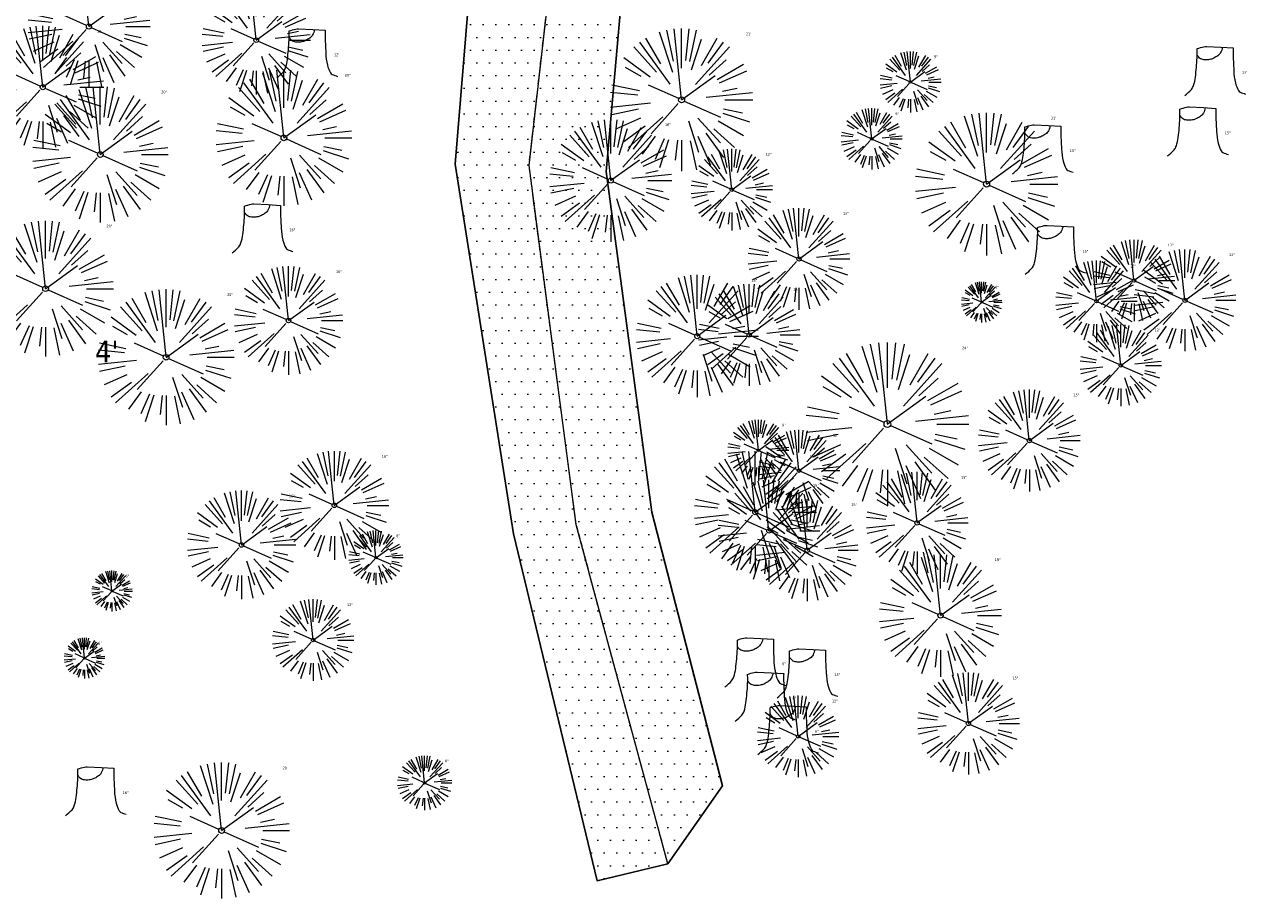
# Model space of a CAD drawing. Header units: feet. Extents: x 1134296 to 1140710, y 647902 to 651315.
# Tile 2 of 256: x 1134569 to 1134749, y 647922 to 648051. Entities that reach past the tile are written whole.
import ezdxf

# ---------------------------------------------------------------- set-up
doc = ezdxf.new("R2010")
doc.units = ezdxf.units.FT
doc.header["$MEASUREMENT"] = 0
doc.linetypes.add('CENTER2', pattern=[1.125, 0.75, -0.125, 0.125, -0.125])
doc.layers.add('G-XREF', color=7, linetype='Continuous')
doc.layers.add('V-PVMT-ASPH', color=111, linetype='Continuous')
doc.layers.add('V-PVMT-CNTR', color=8, linetype='Continuous', lineweight=5, plot=False)
for name, color, linetype, lineweight in [('V-PVMT-HTCH-ASPH', 8, 'Continuous', 13), ('V-SITE-ROCK', 8, 'Continuous', 18), ('V-SITE-VEGE', 8, 'Continuous', 18), ('V-SITE-VEGE-TEXT', 8, 'Continuous', 18)]:
    doc.layers.add(name, color=color, linetype=linetype, lineweight=lineweight)
doc.styles.add('SEI Annotative', font='tahoma.ttf', dxfattribs={"height": 0.1})
doc.styles.add('SEI-Dim & Leader', font='tahoma.ttf')

# ---------------------------------------------------------------- blocks, each defined once
blk = doc.blocks.new('V-SITE-VEGE-Coniferious Tree 2')
at = {"color": 0, "linetype": 'ByBlock'}
for p, q in [((-0.0626, 0.1926), (-0.1545, 0.4755)), ((-0.0575, 0.2704), (-0.104, 0.4891)), ((-0.0003, 0.0026), (-0.0523, 0.4973)), ((0, 0.2219), (0, 0.5)), ((0.0289, 0.2753), (0.0522, 0.4973)), ((0.0572, 0.2693), (0.1039, 0.4891)), ((-0.0791, 0.1089), (-0.2939, 0.4045)), ((-0.146, 0.2528), (-0.25, 0.433)), ((0.0685, 0.211), (0.1382, 0.4256)), ((0.1391, 0.2411), (0.25, 0.433)), ((0.1869, 0.2573), (0.2939, 0.4045)), ((-0.1757, 0.1951), (-0.3346, 0.3716)), ((0.0978, 0.1086), (0.3345, 0.3716)), ((-0.2201, 0.1599), (-0.4046, 0.2939)), ((-0.2844, 0.1642), (-0.3931, 0.227)), ((0.192, 0.1729), (0.3116, 0.2806)), ((0.2488, 0.1436), (0.433, 0.25)), ((-0.0009, -0.0007), (0.235, 0.1707)), ((0.2659, 0.1184), (0.4568, 0.2034)), ((-0.2961, 0.0629), (-0.4891, 0.1039)), ((-0.0199, 0.0089), (-0.2319, 0.1032)), ((0.2873, 0.0611), (0.3885, 0.0826)), ((-0.306, 0.0322), (-0.4973, 0.0523)), ((0.1731, 0.0182), (0.4972, 0.0523)), ((0.3025, 0), (0.5, 0)), ((-0.2183, -0.0229), (-0.4973, -0.0523)), ((-0.3022, -0.0642), (-0.4891, -0.1039)), ((-0.023, -0.0255), (-0.2138, -0.2374)), ((0.0185, -0.0083), (0.272, -0.1211)), ((0.2936, -0.0624), (0.4274, -0.0908)), ((-0.2881, -0.1283), (-0.4568, -0.2034)), ((-0.132, -0.1189), (-0.3716, -0.3346)), ((0.0478, -0.1473), (0.1192, -0.3671)), ((0.1144, -0.1271), (0.2718, -0.3019)), ((0.2555, -0.1475), (0.433, -0.25)), ((0.2891, -0.094), (0.4755, -0.1545)), ((-0.2545, -0.1849), (-0.4046, -0.2939)), ((0.2254, -0.2029), (0.3716, -0.3346)), ((-0.1843, -0.2536), (-0.2767, -0.3808)), ((-0.1214, -0.2725), (-0.1856, -0.4168)), ((-0.091, -0.2799), (-0.1545, -0.4755)), ((-0.0297, -0.2818), (-0.0443, -0.4216)), ((0, -0.2818), (0, -0.5)), ((0.061, -0.2873), (0.1039, -0.4891)), ((0.1131, -0.2541), (0.2033, -0.4568)), ((0.1689, -0.2325), (0.2939, -0.4045))]:
    blk.add_line(p, q, dxfattribs=at)
blk.add_circle((0, 0), 0.0208)
blk = doc.blocks.new('V-SITE-VEGE-Stump')
for points in [[(-0.1229, -0.0143, 0.052613), (-0.0986, 0.0077, 0.106195), (-0.0905, 0.0219, 0.044862), (-0.0837, 0.0527, 0.020074), (-0.0776, 0.1229, 0.011675), (-0.0773, 0.1364, 0.007866), (-0.0776, 0.1565)], [(-0.0776, 0.1565, -0.027668), (-0.0534, 0.1634, -0.067978), (-0.0432, 0.1643), (0.0086, 0.1616), (0.054, 0.1591)], [(0.0151, 0.1613, -0.082864), (0.0081, 0.142, -0.111324), (-0.0021, 0.1306, -0.039313), (-0.0159, 0.1223, -0.049197), (-0.028, 0.1177, -0.066002), (-0.0447, 0.1155, -0.070187), (-0.0604, 0.1177, -0.114859), (-0.0685, 0.1223, -0.075938), (-0.0773, 0.1332)], [(0.054, 0.1591, 0.004334), (0.0538, 0.1369, 0.008344), (0.054, 0.1254), (0.0561, 0.0762, 0.046252), (0.0624, 0.0317, 0.069625), (0.0733, 0.0038, 0.149725), (0.0794, -0.002, 0.058523), (0.0992, -0.0091)]]:
    blk.add_lwpolyline(points, format="xyb")
blk = doc.blocks.new('C_XBASE-PACTOLA_02403811')
at = {"layer": 'V-PVMT-HTCH-ASPH', "transparency": 33554483}
h = blk.add_hatch(dxfattribs=at)
h.set_pattern_fill('DOTS', color=256, scale=30)
h.paths.add_polyline_path([(1134641.99, 648097.17), (1134663.75, 648091.34), (1134658.32, 648070.65), (1134654.64, 648028.99), (1134661.36, 647978.88), (1134671.77, 647938.63), (1134663.72, 647927.17), (1134653.31, 647924.66), (1134641, 647975.69), (1134632.45, 648030.07), (1134636.03, 648073.52)])
at = {"layer": 'V-PVMT-ASPH', "flags": 128}
for points in [[(1134653.31, 647924.66), (1134641, 647975.69), (1134632.45, 648030.07), (1134636.03, 648073.52), (1134641.99, 648097.17)], [(1134653.31, 647924.66), (1134641, 647975.69), (1134632.45, 648030.07), (1134636.03, 648073.52), (1134641.99, 648097.17)], [(1134671.77, 647938.63), (1134661.36, 647978.88), (1134654.64, 648028.99), (1134658.32, 648070.65), (1134663.75, 648091.34)]]:
    blk.add_lwpolyline(points, dxfattribs=at)
blk.add_lwpolyline([(1134641.99, 648097.17), (1134663.75, 648091.34), (1134658.32, 648070.65), (1134654.64, 648028.99), (1134661.36, 647978.88), (1134671.77, 647938.63), (1134663.72, 647927.17), (1134653.31, 647924.66), (1134641, 647975.69), (1134632.45, 648030.07), (1134636.03, 648073.52)], close=True, dxfattribs=at)
at = {"layer": 'V-PVMT-CNTR', "lineweight": 5, "flags": 128}
blk.add_lwpolyline([(1134663.72, 647927.17), (1134650.25, 647977.04), (1134643.31, 648029.9), (1134648.12, 648072.06), (1134653.34, 648094.13)], dxfattribs=at)
at = {"layer": 'V-PVMT-CNTR', "linetype": 'CENTER2', "lineweight": 5, "flags": 128}
blk.add_lwpolyline([(1134663.72, 647927.17), (1134650.25, 647977.04), (1134643.31, 648029.9), (1134648.12, 648072.06), (1134653.34, 648094.13)], dxfattribs=at)
at = {"layer": 'V-SITE-VEGE'}
for name, p, xscale, yscale, zscale in [('V-SITE-VEGE-Coniferious Tree 2', (1134578.55, 648050.34), 17.99978256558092, 17.99978256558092, 17.99978256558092), ('V-SITE-VEGE-Coniferious Tree 2', (1134571.75, 648041.42), 17.99978256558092, 17.99978256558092, 17.99978256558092), ('V-SITE-VEGE-Stump', (1134611.13, 648043.38), 40.31522404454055, 40.31522404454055, 40.31522404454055), ('V-SITE-VEGE-Coniferious Tree 2', (1134665.76, 648039.55), 20.99974632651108, 20.99974632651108, 20.99974632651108), ('V-SITE-VEGE-Coniferious Tree 2', (1134699.43, 648042.18), 8.999891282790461, 8.999891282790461, 8.999891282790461), ('V-SITE-VEGE-Stump', (1134744.74, 648040.78), 40.31522404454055, 40.31522404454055, 40.31522404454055), ('V-SITE-VEGE-Coniferious Tree 2', (1134607.23, 648033.96), 19.99975840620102, 19.99975840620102, 19.99975840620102), ('V-SITE-VEGE-Coniferious Tree 2', (1134580.22, 648031.51), 19.99975840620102, 19.99975840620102, 19.99975840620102), ('V-SITE-VEGE-Coniferious Tree 2', (1134693.73, 648033.81), 8.999891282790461, 8.999891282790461, 8.999891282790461), ('V-SITE-VEGE-Coniferious Tree 2', (1134710.64, 648027.16), 20.99974632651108, 20.99974632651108, 20.99974632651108), ('V-SITE-VEGE-Stump', (1134742.21, 648031.89), 40.31522404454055, 40.31522404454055, 40.31522404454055), ('V-SITE-VEGE-Coniferious Tree 2', (1134655.33, 648027.68), 17.99978256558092, 17.99978256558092, 17.99978256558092), ('V-SITE-VEGE-Stump', (1134719.4, 648029.26), 40.31522404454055, 40.31522404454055, 40.31522404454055), ('V-SITE-VEGE-Stump', (1134604.57, 648017.62), 40.31522404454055, 40.31522404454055, 40.31522404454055), ('V-SITE-VEGE-Coniferious Tree 2', (1134683.03, 648016.14), 14.99981880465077, 14.99981880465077, 14.99981880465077), ('V-SITE-VEGE-Coniferious Tree 2', (1134572.16, 648011.77), 19.99975840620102, 19.99975840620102, 19.99975840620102), ('V-SITE-VEGE-Stump', (1134721.27, 648014.46), 40.31522404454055, 40.31522404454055, 40.31522404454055), ('V-SITE-VEGE-Coniferious Tree 2', (1134739.83, 648010.06), 14.99981880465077, 14.99981880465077, 14.99981880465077), ('V-SITE-VEGE-Coniferious Tree 2', (1134668.06, 648004.79), 17.99978256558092, 17.99978256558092, 17.99978256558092), ('V-SITE-VEGE-Coniferious Tree 2', (1134589.91, 648001.68), 19.99975840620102, 19.99975840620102, 19.99975840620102), ('V-SITE-VEGE-Coniferious Tree 2', (1134675.71, 648004.96), 14.99981880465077, 14.99981880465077, 14.99981880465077), ('V-SITE-VEGE-Coniferious Tree 2', (1134716.93, 647989.42), 14.99981880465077, 14.99981880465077, 14.99981880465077), ('V-SITE-VEGE-Coniferious Tree 2', (1134677.06, 647987.99), 8.999891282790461, 8.999891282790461, 8.999891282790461), ('V-SITE-VEGE-Coniferious Tree 2', (1134676.6, 647978.89), 17.99978256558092, 17.99978256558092, 17.99978256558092), ('V-SITE-VEGE-Coniferious Tree 2', (1134700.41, 647977.31), 14.99981880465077, 14.99981880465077, 14.99981880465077), ('V-SITE-VEGE-Coniferious Tree 2', (1134678.6, 647976.13), 14.99981880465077, 14.99981880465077, 14.99981880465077), ('V-SITE-VEGE-Coniferious Tree 2', (1134684.25, 647973.29), 14.99981880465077, 14.99981880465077, 14.99981880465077), ('V-SITE-VEGE-Coniferious Tree 2', (1134703.85, 647963.68), 17.99978256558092, 17.99978256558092, 17.99978256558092), ('V-SITE-VEGE-Stump', (1134677.09, 647953.77), 40.31522404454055, 40.31522404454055, 40.31522404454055), ('V-SITE-VEGE-Stump', (1134684.77, 647952.17), 40.31522404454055, 40.31522404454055, 40.31522404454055), ('V-SITE-VEGE-Stump', (1134678.6, 647948.72), 40.31522404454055, 40.31522404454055, 40.31522404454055), ('V-SITE-VEGE-Coniferious Tree 2', (1134707.96, 647947.8), 14.99981880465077, 14.99981880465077, 14.99981880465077), ('V-SITE-VEGE-Stump', (1134681.91, 647943.83), 40.31522404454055, 40.31522404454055, 40.31522404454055), ('V-SITE-VEGE-Coniferious Tree 2', (1134598.07, 647932.05), 19.99975840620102, 19.99975840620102, 19.99975840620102), ('V-SITE-VEGE-Stump', (1134580.04, 647934.81), 40.31522404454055, 40.31522404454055, 40.31522404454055)]:
    blk.add_blockref(name, p, dxfattribs=dict(at, xscale=xscale, yscale=yscale, zscale=zscale))
at = {"layer": 'V-SITE-VEGE', "rotation": 8.537736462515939e-07}
for p, xscale, yscale, zscale in [((1134603.17, 648048.34), 15.99980672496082, 15.99980672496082, 15.99980672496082), ((1134673.15, 648026.34), 11.99985504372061, 11.99985504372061, 11.99985504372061), ((1134732.33, 648012.98), 11.99985504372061, 11.99985504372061, 11.99985504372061), ((1134726.79, 648009.92), 11.99985504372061, 11.99985504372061, 11.99985504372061), ((1134607.91, 648007.08), 15.99980672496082, 15.99980672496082, 15.99980672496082), ((1134709.91, 648009.78), 5.999927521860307, 5.999927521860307, 5.999927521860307), ((1134730.38, 648000.49), 11.99985504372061, 11.99985504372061, 11.99985504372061), ((1134696.04, 647991.86), 23.99971008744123, 23.99971008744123, 23.99971008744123), ((1134683.03, 647985), 11.99985504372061, 11.99985504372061, 11.99985504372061), ((1134614.66, 647979.89), 15.99980672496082, 15.99980672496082, 15.99980672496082), ((1134600.99, 647974.07), 15.99980672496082, 15.99980672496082, 15.99980672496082), ((1134620.78, 647972.2), 7.99990336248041, 7.99990336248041, 7.99990336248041), ((1134581.94, 647967.29), 5.999927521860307, 5.999927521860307, 5.999927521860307), ((1134611.54, 647960.08), 11.99985504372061, 11.99985504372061, 11.99985504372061), ((1134577.9, 647957.41), 5.999927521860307, 5.999927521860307, 5.999927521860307), ((1134682.91, 647945.9), 11.99985504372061, 11.99985504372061, 11.99985504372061), ((1134627.95, 647939.06), 7.99990336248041, 7.99990336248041, 7.99990336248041)]:
    blk.add_blockref('V-SITE-VEGE-Coniferious Tree 2', p, dxfattribs=dict(at, xscale=xscale, yscale=yscale, zscale=zscale))
at = {"layer": 'V-SITE-ROCK', "style": 'SEI Annotative'}
blk.add_text("4'", height=3.2, dxfattribs=at).set_placement((1134579.46, 648000.92))
at = {"layer": 'V-SITE-VEGE-TEXT', "char_height": 0.4, "attachment_point": 7, "style": 'SEI-Dim & Leader'}
for s, insert in [('18"', (1134579.73, 648049.42)), ('21"', (1134675.23, 648049.05)), ('12"', (1134614.61, 648045.98)), ('9"', (1134702.92, 648045.68)), ('20"', (1134616.2, 648042.96)), ('15"', (1134748.22, 648043.38)), ('20"', (1134589.19, 648040.51)), ('9"', (1134697.22, 648037.31)), ('21"', (1134720.11, 648036.66)), ('18"', (1134663.3, 648035.68)), ('15"', (1134745.69, 648034.49)), ('12"', (1134678.13, 648031.34)), ('15"', (1134722.87, 648031.86)), ('15"', (1134689.51, 648022.64)), ('20"', (1134581.13, 648020.77)), ('16"', (1134608.05, 648020.22)), ('15"', (1134724.75, 648017.06)), ('12"', (1134737.31, 648017.98)), ('15"', (1134746.31, 648016.56)), ('12"', (1134731.77, 648014.92)), ('16"', (1134614.89, 648014.08)), ('18"', (1134676.03, 648012.79)), ('15"', (1134682.19, 648011.46)), ('6"', (1134711.9, 648011.78)), ('20"', (1134598.88, 648010.68)), ('12"', (1134735.36, 648005.49)), ('24"', (1134707.01, 648002.86)), ('15"', (1134723.41, 647995.92)), ('9"', (1134680.54, 647991.49)), ('12"', (1134688.02, 647990)), ('16"', (1134621.64, 647986.89)), ('18"', (1134684.58, 647986.89)), ('15"', (1134685.08, 647982.63)), ('15"', (1134706.89, 647983.81)), ('16"', (1134607.97, 647981.07)), ('15"', (1134690.73, 647979.79)), ('8"', (1134623.77, 647975.2)), ('18"', (1134711.83, 647971.68)), ('6"', (1134583.93, 647969.29)), ('12"', (1134616.53, 647965.08)), ('6"', (1134579.89, 647959.41)), ('6"', (1134680.57, 647956.37)), ('15"', (1134688.24, 647954.77)), ('15"', (1134714.44, 647954.3)), ('6"', (1134682.08, 647951.32)), ('12"', (1134687.9, 647950.9)), ('6"', (1134685.39, 647946.43)), ('20"', (1134607.05, 647941.05)), ('8"', (1134630.94, 647942.06)), ('16"', (1134583.52, 647937.41))]:
    blk.add_mtext(s, dxfattribs=dict(at, insert=insert))

msp = doc.modelspace()

# ---------------------------------------------------------------- block references
at = {"layer": 'G-XREF'}
msp.add_blockref('C_XBASE-PACTOLA_02403811', (0, 0), dxfattribs=at)

doc.saveas('drawing.dxf')
